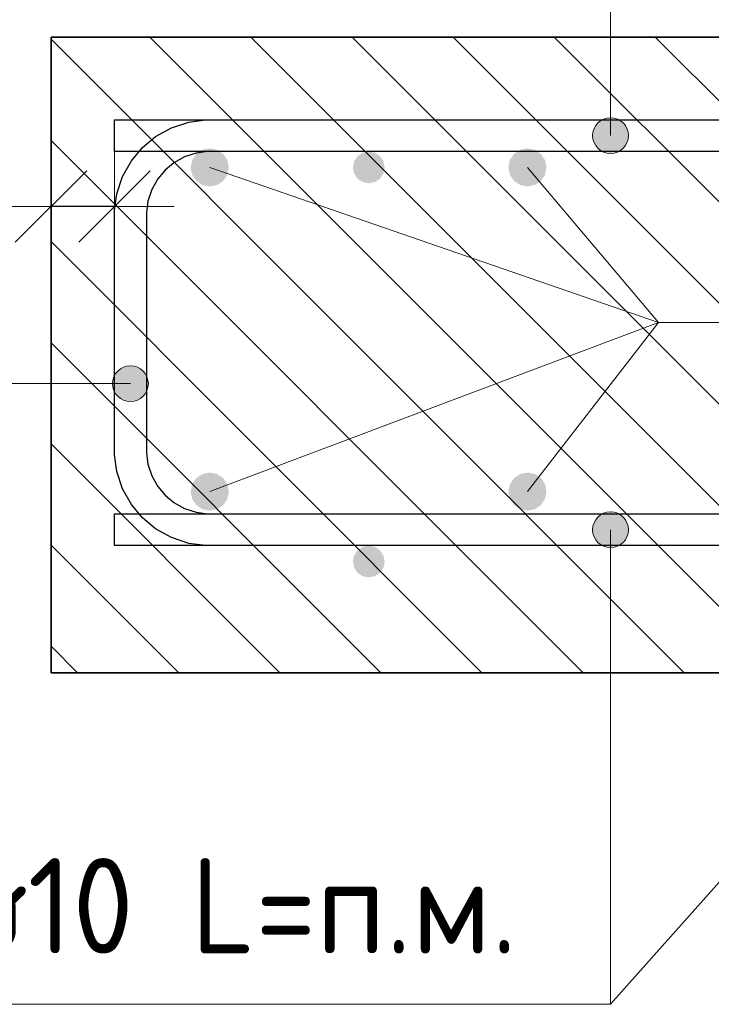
# Model space of a CAD drawing. Header units: metres. Extents: x -38 to 114, y -15 to 21.
# Tile 190 of 244: x 72.158 to 72.375, y 7.238 to 7.547. Entities that reach past the tile are written whole.
import ezdxf

# ---------------------------------------------------------------- set-up
doc = ezdxf.new("R2010")
doc.units = ezdxf.units.M
doc.header["$PDMODE"] = 65
for name, color, linetype, lineweight in [('XR$3$Арм. стержнями верхней зоны', 180, 'Continuous', 35), ('XR$3$Арм. стержнями нижней зоны', 180, 'Continuous', 35), ('XR$3$Арм.стержн. Арматура края', 96, 'Continuous', 35), ('XR$3$Арм.стержн. Доп. арматура', 180, 'Continuous', 35), ('XR$3$Размерная линия_ общее', 7, 'Continuous', 13), ('XR$4$Арм. стержнями верхней зоны', 180, 'Continuous', 35), ('XR$4$Арм. стержнями нижней зоны', 180, 'Continuous', 35), ('XR$4$Арм.стержн. Арматура края', 96, 'Continuous', 35), ('XR$4$Арм.стержн. Доп. арматура', 180, 'Continuous', 35), ('XR$4$Размерная линия_ общее', 7, 'Continuous', 13), ('XR$6$Арм. стержнями верхней зоны', 180, 'Continuous', 35), ('XR$6$Арм. стержнями нижней зоны', 180, 'Continuous', 35), ('XR$6$Арм.стержн. Арматура края', 96, 'Continuous', 35), ('XR$6$Арм.стержн. Доп. арматура', 180, 'Continuous', 35), ('XR$6$Размерная линия_ общее', 7, 'Continuous', 13)]:
    doc.layers.add(name, color=color, linetype=linetype, lineweight=lineweight)
doc.styles.add('ISOCPEUR', font='txt')
doc.dimstyles.new('DIMSTYLE_11', dxfattribs={"dimtxt": 0.033, "dimasz": 0.0375, "dimexe": 0, "dimexo": 0, "dimgap": 0.0165, "dimtad": 2, "dimdec": 0, "dimlfac": 1000, "dimrnd": 1, "dimzin": 12, "dimdsep": 46, "dimtxsty": 'ISOCPEUR', "dimblk1": 'ALL_ML_STRICH', "dimblk2": 'ALL_ML_STRICH', "dimsah": 1, "dimcen": 0, "dimclrd": 7, "dimclre": 256, "dimclrt": 7, "dimadec": 0, "dimazin": 0, "dimtfac": 1, "dimtdec": 0, "dimtix": 1, "dimtmove": 2, "dimatfit": 3, "dimfxl": 0, "dimtvp": 1.2, "dimtzin": 0, "dimlwd": 0, "dimlwe": -3, "dimarcsym": 0})
pattern_1 = [(135, (0, 0), (-0.031819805, -0.031819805), [0.4, -0.05, 0, -0.05]), (135, (-0.01591, -0.01591), (-0.031819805, -0.031819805), [0.8, -0.1, 0.1, -0.1])]

# ---------------------------------------------------------------- blocks, each defined once
blk = doc.blocks.new('ALL_ML_STRICH')
at = {"color": 0, "linetype": 'ByBlock', "lineweight": -2}
for p, q in [((0, -0.5), (0, 0.5)), ((-0.3, -0.3), (0.3, 0.3)), ((-1, 0), (0.5, 0))]:
    blk.add_line(p, q, dxfattribs=at)
blk = doc.blocks.new('*D139')
at = {"layer": 'DEFPOINTS', "color": 7, "linetype": 'Continuous', "lineweight": 13, "transparency": 33554687}
for p in [(72.1875, 7.48857), (72.1875, 7.45358), (72.1675, 7.44858)]:
    blk.add_point(p, dxfattribs=at)
at = {"layer": 'XR$3$Размерная линия_ общее', "color": 253, "linetype": 'Continuous', "lineweight": -2, "true_color": 0xa0a0a0, "transparency": 33554687}
for p, q in [((72.1675, 7.46858), (72.1675, 7.48857)), ((72.1875, 7.47358), (72.1875, 7.48857))]:
    blk.add_line(p, q, dxfattribs=at)
at = {"layer": 'XR$3$Размерная линия_ общее', "color": 7, "linetype": 'Continuous', "lineweight": -2, "transparency": 33554687}
blk.add_line((72.1875, 7.48857), (72.1675, 7.48857), dxfattribs=at)
at = {"layer": 'XR$3$Размерная линия_ общее', "color": 7, "linetype": 'Continuous', "lineweight": 13, "transparency": 33554687, "xscale": 0.0375, "yscale": 0.0375, "zscale": 0.0375}
for p, rotation in [((72.1675, 7.48857), 180), ((72.1875, 7.48857), 360)]:
    blk.add_blockref('ALL_ML_STRICH', p, dxfattribs=dict(at, rotation=rotation))
at = {"layer": 'XR$3$Размерная линия_ общее', "color": 7, "linetype": 'Continuous', "lineweight": 13, "transparency": 33554687, "insert": (72.12208, 7.51257), "char_height": 0.033, "width": 0.066, "attachment_point": 5, "style": 'ISOCPEUR'}
blk.add_mtext('\\A1;{20}', dxfattribs=at)
at = {"layer": 'XR$3$Размерная линия_ общее', "color": 7, "linetype": 'Continuous', "lineweight": 13, "transparency": 33554687, "insert": (72.09879, 7.43451), "char_height": 0.027, "width": 0.00135, "attachment_point": 1, "rotation": 180, "line_spacing_factor": 0.60241, "style": 'ISOCPEUR'}
blk.add_mtext('з.с.', dxfattribs=at)
blk = doc.blocks.new('*D358')
at = {"layer": 'DEFPOINTS', "color": 7, "linetype": 'Continuous', "lineweight": 13, "transparency": 33554687}
for p in [(72.1875, 7.48857), (72.1875, 7.45358), (72.1675, 7.44858)]:
    blk.add_point(p, dxfattribs=at)
at = {"layer": 'XR$4$Размерная линия_ общее', "color": 253, "linetype": 'Continuous', "lineweight": -2, "true_color": 0xa0a0a0, "transparency": 33554687}
for p, q in [((72.1675, 7.46858), (72.1675, 7.48857)), ((72.1875, 7.47358), (72.1875, 7.48857))]:
    blk.add_line(p, q, dxfattribs=at)
at = {"layer": 'XR$4$Размерная линия_ общее', "color": 7, "linetype": 'Continuous', "lineweight": -2, "transparency": 33554687}
blk.add_line((72.1875, 7.48857), (72.1675, 7.48857), dxfattribs=at)
at = {"layer": 'XR$4$Размерная линия_ общее', "color": 7, "linetype": 'Continuous', "lineweight": 13, "transparency": 33554687, "xscale": 0.0375, "yscale": 0.0375, "zscale": 0.0375}
for p, rotation in [((72.1675, 7.48857), 180), ((72.1875, 7.48857), 360)]:
    blk.add_blockref('ALL_ML_STRICH', p, dxfattribs=dict(at, rotation=rotation))
at = {"layer": 'XR$4$Размерная линия_ общее', "color": 7, "linetype": 'Continuous', "lineweight": 13, "transparency": 33554687, "insert": (72.12208, 7.51257), "char_height": 0.033, "width": 0.066, "attachment_point": 5, "style": 'ISOCPEUR'}
blk.add_mtext('\\A1;{20}', dxfattribs=at)
at = {"layer": 'XR$4$Размерная линия_ общее', "color": 7, "linetype": 'Continuous', "lineweight": 13, "transparency": 33554687, "insert": (72.09879, 7.43451), "char_height": 0.027, "width": 0.00135, "attachment_point": 1, "rotation": 180, "line_spacing_factor": 0.60241, "style": 'ISOCPEUR'}
blk.add_mtext('з.с.', dxfattribs=at)
blk = doc.blocks.new('*D823')
at = {"layer": 'DEFPOINTS', "color": 7, "linetype": 'Continuous', "lineweight": 13, "transparency": 33554687}
for p in [(72.1875, 7.48857), (72.1875, 7.45358), (72.1675, 7.44858)]:
    blk.add_point(p, dxfattribs=at)
at = {"layer": 'XR$6$Размерная линия_ общее', "color": 253, "linetype": 'Continuous', "lineweight": -2, "true_color": 0xa0a0a0, "transparency": 33554687}
for p, q in [((72.1675, 7.46858), (72.1675, 7.48857)), ((72.1875, 7.47358), (72.1875, 7.48857))]:
    blk.add_line(p, q, dxfattribs=at)
at = {"layer": 'XR$6$Размерная линия_ общее', "color": 7, "linetype": 'Continuous', "lineweight": -2, "transparency": 33554687}
blk.add_line((72.1875, 7.48857), (72.1675, 7.48857), dxfattribs=at)
at = {"layer": 'XR$6$Размерная линия_ общее', "color": 7, "linetype": 'Continuous', "lineweight": 13, "transparency": 33554687, "xscale": 0.0375, "yscale": 0.0375, "zscale": 0.0375}
for p, rotation in [((72.1675, 7.48857), 180), ((72.1875, 7.48857), 360)]:
    blk.add_blockref('ALL_ML_STRICH', p, dxfattribs=dict(at, rotation=rotation))
at = {"layer": 'XR$6$Размерная линия_ общее', "color": 7, "linetype": 'Continuous', "lineweight": 13, "transparency": 33554687, "insert": (72.12208, 7.51257), "char_height": 0.033, "width": 0.066, "attachment_point": 5, "style": 'ISOCPEUR'}
blk.add_mtext('\\A1;{20}', dxfattribs=at)
at = {"layer": 'XR$6$Размерная линия_ общее', "color": 7, "linetype": 'Continuous', "lineweight": 13, "transparency": 33554687, "insert": (72.09879, 7.43451), "char_height": 0.027, "width": 0.00135, "attachment_point": 1, "rotation": 180, "line_spacing_factor": 0.60241, "style": 'ISOCPEUR'}
blk.add_mtext('з.с.', dxfattribs=at)
blk = doc.blocks.new('*D837')
at = {"layer": 'DEFPOINTS', "color": 7, "linetype": 'Continuous', "lineweight": 13, "transparency": 33554687}
for p in [(72.5787, 7.54188), (72.24117, 7.51588), (72.61868, 7.51588)]:
    blk.add_point(p, dxfattribs=at)
at = {"layer": 'XR$6$Размерная линия_ общее', "color": 253, "linetype": 'Continuous', "lineweight": -2, "true_color": 0xa0a0a0, "transparency": 33554687}
for p, q in [((72.5987, 7.54188), (72.61868, 7.54188)), ((72.26117, 7.51588), (72.61868, 7.51588))]:
    blk.add_line(p, q, dxfattribs=at)
at = {"layer": 'XR$6$Размерная линия_ общее', "color": 7, "linetype": 'Continuous', "lineweight": -2, "transparency": 33554687}
blk.add_line((72.61868, 7.51588), (72.61868, 7.54188), dxfattribs=at)
at = {"layer": 'XR$6$Размерная линия_ общее', "color": 7, "linetype": 'Continuous', "lineweight": 13, "transparency": 33554687, "xscale": 0.0375, "yscale": 0.0375, "zscale": 0.0375}
for p, rotation in [((72.61868, 7.54188), 90), ((72.61868, 7.51588), 270)]:
    blk.add_blockref('ALL_ML_STRICH', p, dxfattribs=dict(at, rotation=rotation))
at = {"layer": 'XR$6$Размерная линия_ общее', "color": 7, "linetype": 'Continuous', "lineweight": 13, "transparency": 33554687, "insert": (72.61822, 7.55924), "char_height": 0.027, "width": 0.00135, "attachment_point": 1, "rotation": 90, "line_spacing_factor": 0.60241, "style": 'ISOCPEUR'}
blk.add_mtext('з.с.', dxfattribs=at)
at = {"layer": 'XR$6$Размерная линия_ общее', "color": 7, "linetype": 'Continuous', "lineweight": 13, "transparency": 33554687, "insert": (72.59468, 7.5796), "char_height": 0.033, "width": 0.066, "attachment_point": 5, "rotation": 90, "style": 'ISOCPEUR'}
blk.add_mtext('\\A1;{26}', dxfattribs=at)

msp = doc.modelspace()

# ---------------------------------------------------------------- hatches: boundary and pattern name
at = {"linetype": 'Continuous', "lineweight": 13, "transparency": 33554687}
h = msp.add_hatch(dxfattribs=at)
h.set_pattern_fill('__________540', scale=0.015, style=0, pattern_type=2)
h.set_pattern_definition(pattern_1)
h.paths.add_polyline_path([(72.1675, 7.54188), (72.1675, 7.34188), (72.75595, 7.34188), (72.75595, 7.54188)], flags=0)
h = msp.add_hatch(dxfattribs=at)
h.set_pattern_fill('__________540', scale=0.015, style=0, pattern_type=2)
h.set_pattern_definition(pattern_1)
h.paths.add_polyline_path([(72.1675, 7.54188), (72.1675, 7.34188), (72.75595, 7.34188), (72.75595, 7.54188)], flags=0)
h = msp.add_hatch(dxfattribs=at)
h.set_pattern_fill('__________540', scale=0.015, style=0, pattern_type=2)
h.set_pattern_definition(pattern_1)
h.paths.add_polyline_path([(72.1675, 7.54188), (72.1675, 7.34188), (72.75595, 7.34188), (72.75595, 7.54188)], flags=0)
at = {"layer": 'XR$3$Арм. стержнями верхней зоны', "linetype": 'Continuous', "lineweight": 13, "transparency": 33554687}
for points in [[(72.34641, 7.51571), (72.34078, 7.51571), (72.33876, 7.51369)], [(72.34641, 7.51571), (72.33876, 7.51369), (72.34843, 7.51369)], [(72.34078, 7.51571), (72.34641, 7.51571), (72.3436, 7.5165)], [(72.34843, 7.51369), (72.33876, 7.51369), (72.33797, 7.51088)], [(72.34843, 7.51369), (72.33797, 7.51088), (72.34922, 7.51088)], [(72.34922, 7.51088), (72.33797, 7.51088), (72.33876, 7.50806)], [(72.34922, 7.51088), (72.33876, 7.50806), (72.34843, 7.50806)], [(72.34843, 7.50806), (72.33876, 7.50806), (72.34078, 7.50604)], [(72.34843, 7.50806), (72.34078, 7.50604), (72.34641, 7.50604)], [(72.34641, 7.50604), (72.34078, 7.50604), (72.3436, 7.50525)]]:
    msp.add_hatch(color=7, dxfattribs=at).paths.add_polyline_path(points)
at = {"layer": 'XR$3$Арм. стержнями верхней зоны', "linetype": 'Continuous', "lineweight": 50, "transparency": 33554687}
msp.add_hatch(color=4, dxfattribs=at).paths.add_polyline_path([(72.27251, 7.50088), (72.27212, 7.50279), (72.27104, 7.50441), (72.26942, 7.5055), (72.26751, 7.50588), (72.26559, 7.5055), (72.26397, 7.50441), (72.26289, 7.50279), (72.26251, 7.50088), (72.26289, 7.49896), (72.26397, 7.49734), (72.26559, 7.49626), (72.26751, 7.49588), (72.26942, 7.49626), (72.27104, 7.49734), (72.27212, 7.49896)])
at = {"layer": 'XR$3$Арм. стержнями нижней зоны', "linetype": 'Continuous', "lineweight": 13, "transparency": 33554687}
for points in [[(72.33876, 7.38969), (72.34843, 7.38969), (72.34641, 7.39171)], [(72.33876, 7.38969), (72.34641, 7.39171), (72.34078, 7.39171)], [(72.34078, 7.39171), (72.34641, 7.39171), (72.3436, 7.3925)], [(72.33797, 7.38688), (72.34922, 7.38688), (72.34843, 7.38969)], [(72.33797, 7.38688), (72.34843, 7.38969), (72.33876, 7.38969)], [(72.33876, 7.38406), (72.34922, 7.38688), (72.33797, 7.38688)], [(72.33876, 7.38406), (72.34843, 7.38406), (72.34922, 7.38688)], [(72.34078, 7.38204), (72.34843, 7.38406), (72.33876, 7.38406)], [(72.34078, 7.38204), (72.34641, 7.38204), (72.34843, 7.38406)], [(72.34641, 7.38204), (72.34078, 7.38204), (72.3436, 7.38125)]]:
    msp.add_hatch(color=7, dxfattribs=at).paths.add_polyline_path(points)
at = {"layer": 'XR$3$Арм. стержнями нижней зоны', "linetype": 'Continuous', "lineweight": 50, "transparency": 33554687}
msp.add_hatch(color=4, dxfattribs=at).paths.add_polyline_path([(72.27251, 7.37688), (72.27212, 7.37879), (72.27104, 7.38041), (72.26942, 7.3815), (72.26751, 7.38188), (72.26559, 7.3815), (72.26397, 7.38041), (72.26289, 7.37879), (72.26251, 7.37688), (72.26289, 7.37496), (72.26397, 7.37334), (72.26559, 7.37226), (72.26751, 7.37188), (72.26942, 7.37226), (72.27104, 7.37334), (72.27212, 7.37496)])
at = {"layer": 'XR$3$Арм.стержн. Арматура края', "linetype": 'Continuous', "lineweight": 13, "transparency": 33554687}
for points in [[(72.18767, 7.43565), (72.18969, 7.428), (72.18969, 7.43768)], [(72.18969, 7.43768), (72.1925, 7.42722), (72.1925, 7.43847)], [(72.18969, 7.43768), (72.18969, 7.428), (72.1925, 7.42722)], [(72.1925, 7.43847), (72.1925, 7.42722), (72.19532, 7.428)], [(72.1925, 7.43847), (72.19532, 7.428), (72.19532, 7.43768)], [(72.19532, 7.43768), (72.19532, 7.428), (72.19734, 7.43003)], [(72.19532, 7.43768), (72.19734, 7.43003), (72.19734, 7.43565)], [(72.18767, 7.43003), (72.18767, 7.43565), (72.18688, 7.43284)], [(72.18767, 7.43565), (72.18767, 7.43003), (72.18969, 7.428)], [(72.19734, 7.43565), (72.19734, 7.43003), (72.19813, 7.43284)]]:
    msp.add_hatch(color=7, dxfattribs=at).paths.add_polyline_path(points)
at = {"layer": 'XR$3$Арм.стержн. Доп. арматура', "linetype": 'Continuous', "lineweight": 50, "transparency": 33554687}
for points in [[(72.22346, 7.50088), (72.223, 7.50317), (72.2217, 7.50512), (72.21976, 7.50642), (72.21746, 7.50688), (72.21516, 7.50642), (72.21322, 7.50512), (72.21192, 7.50317), (72.21146, 7.50088), (72.21192, 7.49858), (72.21322, 7.49663), (72.21516, 7.49533), (72.21746, 7.49488), (72.21976, 7.49533), (72.2217, 7.49663), (72.223, 7.49858)], [(72.32346, 7.50088), (72.323, 7.50317), (72.3217, 7.50512), (72.31976, 7.50642), (72.31746, 7.50688), (72.31516, 7.50642), (72.31322, 7.50512), (72.31192, 7.50317), (72.31146, 7.50088), (72.31192, 7.49858), (72.31322, 7.49663), (72.31516, 7.49533), (72.31746, 7.49488), (72.31976, 7.49533), (72.3217, 7.49663), (72.323, 7.49858)], [(72.22346, 7.39888), (72.223, 7.40117), (72.2217, 7.40312), (72.21976, 7.40442), (72.21746, 7.40488), (72.21516, 7.40442), (72.21322, 7.40312), (72.21192, 7.40117), (72.21146, 7.39888), (72.21192, 7.39658), (72.21322, 7.39463), (72.21516, 7.39333), (72.21746, 7.39288), (72.21976, 7.39333), (72.2217, 7.39463), (72.223, 7.39658)], [(72.32346, 7.39888), (72.323, 7.40117), (72.3217, 7.40312), (72.31976, 7.40442), (72.31746, 7.40488), (72.31516, 7.40442), (72.31322, 7.40312), (72.31192, 7.40117), (72.31146, 7.39888), (72.31192, 7.39658), (72.31322, 7.39463), (72.31516, 7.39333), (72.31746, 7.39288), (72.31976, 7.39333), (72.3217, 7.39463), (72.323, 7.39658)]]:
    msp.add_hatch(color=34, dxfattribs=at).paths.add_polyline_path(points)
at = {"layer": 'XR$4$Арм. стержнями верхней зоны', "linetype": 'Continuous', "lineweight": 13, "transparency": 33554687}
for points in [[(72.34641, 7.51571), (72.34078, 7.51571), (72.33876, 7.51369)], [(72.34641, 7.51571), (72.33876, 7.51369), (72.34843, 7.51369)], [(72.34078, 7.51571), (72.34641, 7.51571), (72.3436, 7.5165)], [(72.34843, 7.51369), (72.33876, 7.51369), (72.33797, 7.51088)], [(72.34843, 7.51369), (72.33797, 7.51088), (72.34922, 7.51088)], [(72.34922, 7.51088), (72.33797, 7.51088), (72.33876, 7.50806)], [(72.34922, 7.51088), (72.33876, 7.50806), (72.34843, 7.50806)], [(72.34843, 7.50806), (72.33876, 7.50806), (72.34078, 7.50604)], [(72.34843, 7.50806), (72.34078, 7.50604), (72.34641, 7.50604)], [(72.34641, 7.50604), (72.34078, 7.50604), (72.3436, 7.50525)]]:
    msp.add_hatch(color=7, dxfattribs=at).paths.add_polyline_path(points)
at = {"layer": 'XR$4$Арм. стержнями верхней зоны', "linetype": 'Continuous', "lineweight": 50, "transparency": 33554687}
msp.add_hatch(color=4, dxfattribs=at).paths.add_polyline_path([(72.27251, 7.50088), (72.27212, 7.50279), (72.27104, 7.50441), (72.26942, 7.5055), (72.26751, 7.50588), (72.26559, 7.5055), (72.26397, 7.50441), (72.26289, 7.50279), (72.26251, 7.50088), (72.26289, 7.49896), (72.26397, 7.49734), (72.26559, 7.49626), (72.26751, 7.49588), (72.26942, 7.49626), (72.27104, 7.49734), (72.27212, 7.49896)])
at = {"layer": 'XR$4$Арм. стержнями нижней зоны', "linetype": 'Continuous', "lineweight": 13, "transparency": 33554687}
for points in [[(72.33876, 7.38969), (72.34843, 7.38969), (72.34641, 7.39171)], [(72.33876, 7.38969), (72.34641, 7.39171), (72.34078, 7.39171)], [(72.34078, 7.39171), (72.34641, 7.39171), (72.3436, 7.3925)], [(72.33797, 7.38688), (72.34922, 7.38688), (72.34843, 7.38969)], [(72.33797, 7.38688), (72.34843, 7.38969), (72.33876, 7.38969)], [(72.33876, 7.38406), (72.34922, 7.38688), (72.33797, 7.38688)], [(72.33876, 7.38406), (72.34843, 7.38406), (72.34922, 7.38688)], [(72.34078, 7.38204), (72.34843, 7.38406), (72.33876, 7.38406)], [(72.34078, 7.38204), (72.34641, 7.38204), (72.34843, 7.38406)], [(72.34641, 7.38204), (72.34078, 7.38204), (72.3436, 7.38125)]]:
    msp.add_hatch(color=7, dxfattribs=at).paths.add_polyline_path(points)
at = {"layer": 'XR$4$Арм. стержнями нижней зоны', "linetype": 'Continuous', "lineweight": 50, "transparency": 33554687}
msp.add_hatch(color=4, dxfattribs=at).paths.add_polyline_path([(72.27251, 7.37688), (72.27212, 7.37879), (72.27104, 7.38041), (72.26942, 7.3815), (72.26751, 7.38188), (72.26559, 7.3815), (72.26397, 7.38041), (72.26289, 7.37879), (72.26251, 7.37688), (72.26289, 7.37496), (72.26397, 7.37334), (72.26559, 7.37226), (72.26751, 7.37188), (72.26942, 7.37226), (72.27104, 7.37334), (72.27212, 7.37496)])
at = {"layer": 'XR$4$Арм.стержн. Арматура края', "linetype": 'Continuous', "lineweight": 13, "transparency": 33554687}
for points in [[(72.18767, 7.43565), (72.18969, 7.428), (72.18969, 7.43768)], [(72.18969, 7.43768), (72.1925, 7.42722), (72.1925, 7.43847)], [(72.18969, 7.43768), (72.18969, 7.428), (72.1925, 7.42722)], [(72.1925, 7.43847), (72.1925, 7.42722), (72.19532, 7.428)], [(72.1925, 7.43847), (72.19532, 7.428), (72.19532, 7.43768)], [(72.19532, 7.43768), (72.19532, 7.428), (72.19734, 7.43003)], [(72.19532, 7.43768), (72.19734, 7.43003), (72.19734, 7.43565)], [(72.18767, 7.43003), (72.18767, 7.43565), (72.18688, 7.43284)], [(72.18767, 7.43565), (72.18767, 7.43003), (72.18969, 7.428)], [(72.19734, 7.43565), (72.19734, 7.43003), (72.19813, 7.43284)]]:
    msp.add_hatch(color=7, dxfattribs=at).paths.add_polyline_path(points)
at = {"layer": 'XR$4$Арм.стержн. Доп. арматура', "linetype": 'Continuous', "lineweight": 50, "transparency": 33554687}
for points in [[(72.22346, 7.50088), (72.223, 7.50317), (72.2217, 7.50512), (72.21976, 7.50642), (72.21746, 7.50688), (72.21516, 7.50642), (72.21322, 7.50512), (72.21192, 7.50317), (72.21146, 7.50088), (72.21192, 7.49858), (72.21322, 7.49663), (72.21516, 7.49533), (72.21746, 7.49488), (72.21976, 7.49533), (72.2217, 7.49663), (72.223, 7.49858)], [(72.32346, 7.50088), (72.323, 7.50317), (72.3217, 7.50512), (72.31976, 7.50642), (72.31746, 7.50688), (72.31516, 7.50642), (72.31322, 7.50512), (72.31192, 7.50317), (72.31146, 7.50088), (72.31192, 7.49858), (72.31322, 7.49663), (72.31516, 7.49533), (72.31746, 7.49488), (72.31976, 7.49533), (72.3217, 7.49663), (72.323, 7.49858)], [(72.22346, 7.39888), (72.223, 7.40117), (72.2217, 7.40312), (72.21976, 7.40442), (72.21746, 7.40488), (72.21516, 7.40442), (72.21322, 7.40312), (72.21192, 7.40117), (72.21146, 7.39888), (72.21192, 7.39658), (72.21322, 7.39463), (72.21516, 7.39333), (72.21746, 7.39288), (72.21976, 7.39333), (72.2217, 7.39463), (72.223, 7.39658)], [(72.32346, 7.39888), (72.323, 7.40117), (72.3217, 7.40312), (72.31976, 7.40442), (72.31746, 7.40488), (72.31516, 7.40442), (72.31322, 7.40312), (72.31192, 7.40117), (72.31146, 7.39888), (72.31192, 7.39658), (72.31322, 7.39463), (72.31516, 7.39333), (72.31746, 7.39288), (72.31976, 7.39333), (72.3217, 7.39463), (72.323, 7.39658)]]:
    msp.add_hatch(color=34, dxfattribs=at).paths.add_polyline_path(points)
at = {"layer": 'XR$6$Арм. стержнями верхней зоны', "linetype": 'Continuous', "lineweight": 13, "transparency": 33554687}
for points in [[(72.34641, 7.51571), (72.34078, 7.51571), (72.33876, 7.51369)], [(72.34641, 7.51571), (72.33876, 7.51369), (72.34843, 7.51369)], [(72.34078, 7.51571), (72.34641, 7.51571), (72.3436, 7.5165)], [(72.34843, 7.51369), (72.33876, 7.51369), (72.33797, 7.51088)], [(72.34843, 7.51369), (72.33797, 7.51088), (72.34922, 7.51088)], [(72.34922, 7.51088), (72.33797, 7.51088), (72.33876, 7.50806)], [(72.34922, 7.51088), (72.33876, 7.50806), (72.34843, 7.50806)], [(72.34843, 7.50806), (72.33876, 7.50806), (72.34078, 7.50604)], [(72.34843, 7.50806), (72.34078, 7.50604), (72.34641, 7.50604)], [(72.34641, 7.50604), (72.34078, 7.50604), (72.3436, 7.50525)]]:
    msp.add_hatch(color=7, dxfattribs=at).paths.add_polyline_path(points)
at = {"layer": 'XR$6$Арм. стержнями верхней зоны', "linetype": 'Continuous', "lineweight": 50, "transparency": 33554687}
msp.add_hatch(color=4, dxfattribs=at).paths.add_polyline_path([(72.27251, 7.50088), (72.27212, 7.50279), (72.27104, 7.50441), (72.26942, 7.5055), (72.26751, 7.50588), (72.26559, 7.5055), (72.26397, 7.50441), (72.26289, 7.50279), (72.26251, 7.50088), (72.26289, 7.49896), (72.26397, 7.49734), (72.26559, 7.49626), (72.26751, 7.49588), (72.26942, 7.49626), (72.27104, 7.49734), (72.27212, 7.49896)])
at = {"layer": 'XR$6$Арм. стержнями нижней зоны', "linetype": 'Continuous', "lineweight": 13, "transparency": 33554687}
for points in [[(72.33876, 7.38969), (72.34843, 7.38969), (72.34641, 7.39171)], [(72.33876, 7.38969), (72.34641, 7.39171), (72.34078, 7.39171)], [(72.34078, 7.39171), (72.34641, 7.39171), (72.3436, 7.3925)], [(72.33797, 7.38688), (72.34922, 7.38688), (72.34843, 7.38969)], [(72.33797, 7.38688), (72.34843, 7.38969), (72.33876, 7.38969)], [(72.33876, 7.38406), (72.34922, 7.38688), (72.33797, 7.38688)], [(72.33876, 7.38406), (72.34843, 7.38406), (72.34922, 7.38688)], [(72.34078, 7.38204), (72.34843, 7.38406), (72.33876, 7.38406)], [(72.34078, 7.38204), (72.34641, 7.38204), (72.34843, 7.38406)], [(72.34641, 7.38204), (72.34078, 7.38204), (72.3436, 7.38125)]]:
    msp.add_hatch(color=7, dxfattribs=at).paths.add_polyline_path(points)
at = {"layer": 'XR$6$Арм. стержнями нижней зоны', "linetype": 'Continuous', "lineweight": 50, "transparency": 33554687}
msp.add_hatch(color=4, dxfattribs=at).paths.add_polyline_path([(72.27251, 7.37688), (72.27212, 7.37879), (72.27104, 7.38041), (72.26942, 7.3815), (72.26751, 7.38188), (72.26559, 7.3815), (72.26397, 7.38041), (72.26289, 7.37879), (72.26251, 7.37688), (72.26289, 7.37496), (72.26397, 7.37334), (72.26559, 7.37226), (72.26751, 7.37188), (72.26942, 7.37226), (72.27104, 7.37334), (72.27212, 7.37496)])
at = {"layer": 'XR$6$Арм.стержн. Арматура края', "linetype": 'Continuous', "lineweight": 13, "transparency": 33554687}
for points in [[(72.18767, 7.43565), (72.18969, 7.428), (72.18969, 7.43768)], [(72.18969, 7.43768), (72.1925, 7.42722), (72.1925, 7.43847)], [(72.18969, 7.43768), (72.18969, 7.428), (72.1925, 7.42722)], [(72.1925, 7.43847), (72.1925, 7.42722), (72.19532, 7.428)], [(72.1925, 7.43847), (72.19532, 7.428), (72.19532, 7.43768)], [(72.19532, 7.43768), (72.19532, 7.428), (72.19734, 7.43003)], [(72.19532, 7.43768), (72.19734, 7.43003), (72.19734, 7.43565)], [(72.18767, 7.43003), (72.18767, 7.43565), (72.18688, 7.43284)], [(72.18767, 7.43565), (72.18767, 7.43003), (72.18969, 7.428)], [(72.19734, 7.43565), (72.19734, 7.43003), (72.19813, 7.43284)]]:
    msp.add_hatch(color=7, dxfattribs=at).paths.add_polyline_path(points)
at = {"layer": 'XR$6$Арм.стержн. Доп. арматура', "linetype": 'Continuous', "lineweight": 50, "transparency": 33554687}
for points in [[(72.22346, 7.50088), (72.223, 7.50317), (72.2217, 7.50512), (72.21976, 7.50642), (72.21746, 7.50688), (72.21516, 7.50642), (72.21322, 7.50512), (72.21192, 7.50317), (72.21146, 7.50088), (72.21192, 7.49858), (72.21322, 7.49663), (72.21516, 7.49533), (72.21746, 7.49488), (72.21976, 7.49533), (72.2217, 7.49663), (72.223, 7.49858)], [(72.32346, 7.50088), (72.323, 7.50317), (72.3217, 7.50512), (72.31976, 7.50642), (72.31746, 7.50688), (72.31516, 7.50642), (72.31322, 7.50512), (72.31192, 7.50317), (72.31146, 7.50088), (72.31192, 7.49858), (72.31322, 7.49663), (72.31516, 7.49533), (72.31746, 7.49488), (72.31976, 7.49533), (72.3217, 7.49663), (72.323, 7.49858)], [(72.22346, 7.39888), (72.223, 7.40117), (72.2217, 7.40312), (72.21976, 7.40442), (72.21746, 7.40488), (72.21516, 7.40442), (72.21322, 7.40312), (72.21192, 7.40117), (72.21146, 7.39888), (72.21192, 7.39658), (72.21322, 7.39463), (72.21516, 7.39333), (72.21746, 7.39288), (72.21976, 7.39333), (72.2217, 7.39463), (72.223, 7.39658)], [(72.32346, 7.39888), (72.323, 7.40117), (72.3217, 7.40312), (72.31976, 7.40442), (72.31746, 7.40488), (72.31516, 7.40442), (72.31322, 7.40312), (72.31192, 7.40117), (72.31146, 7.39888), (72.31192, 7.39658), (72.31322, 7.39463), (72.31516, 7.39333), (72.31746, 7.39288), (72.31976, 7.39333), (72.3217, 7.39463), (72.323, 7.39658)]]:
    msp.add_hatch(color=34, dxfattribs=at).paths.add_polyline_path(points)

# ---------------------------------------------------------------- linework, layer by layer
at = {"color": 7, "linetype": 'Continuous', "lineweight": 35, "transparency": 33554687}
for p, q in [((72.1675, 7.54188), (72.1675, 7.34188)), ((72.75595, 7.54188), (72.1675, 7.54188)), ((72.1675, 7.54188), (72.1675, 7.34188)), ((72.75595, 7.54188), (72.1675, 7.54188)), ((72.1675, 7.54188), (72.1675, 7.34188)), ((72.75595, 7.54188), (72.1675, 7.54188)), ((72.1675, 7.34188), (72.75595, 7.34188)), ((72.1675, 7.34188), (72.75595, 7.34188)), ((72.1675, 7.34188), (72.75595, 7.34188))]:
    msp.add_line(p, q, dxfattribs=at)
at = {"color": 7, "linetype": 'Continuous', "lineweight": 13, "transparency": 33554687}
for p, q in [((72.1675, 7.48857), (72.0985, 7.48857)), ((72.1675, 7.48857), (72.0985, 7.48857)), ((72.1675, 7.48857), (72.0985, 7.48857)), ((72.46751, 7.37688), (72.3436, 7.23758)), ((72.46751, 7.37688), (72.3436, 7.23758)), ((72.46751, 7.37688), (72.3436, 7.23758))]:
    msp.add_line(p, q, dxfattribs=at)
at = {"layer": 'XR$3$Арм. стержнями верхней зоны', "color": 7, "linetype": 'Continuous', "lineweight": 13, "transparency": 33554687}
for p, q in [((72.3436, 7.6713), (72.3436, 7.51088)), ((72.3436, 7.5165), (72.3436, 7.5165)), ((72.33797, 7.51088), (72.33797, 7.51088)), ((72.34922, 7.51088), (72.34922, 7.51088)), ((72.3436, 7.50525), (72.3436, 7.50525))]:
    msp.add_line(p, q, dxfattribs=at)
at = {"layer": 'XR$3$Арм. стержнями верхней зоны', "color": 4, "linetype": 'Continuous', "lineweight": 25, "transparency": 33554687}
msp.add_lwpolyline([(72.76095, 7.50588), (72.1875, 7.50588), (72.1875, 7.51588), (72.76095, 7.51588), (72.76095, 7.50588)], dxfattribs=at)
at = {"layer": 'XR$3$Арм. стержнями верхней зоны', "color": 7, "linetype": 'Continuous', "lineweight": 13, "transparency": 33554687}
msp.add_circle((72.3436, 7.51088), 0.00563, dxfattribs=at)
at = {"layer": 'XR$3$Арм. стержнями нижней зоны', "color": 7, "linetype": 'Continuous', "lineweight": 13, "transparency": 33554687}
for p, q in [((72.3436, 7.3925), (72.3436, 7.3925)), ((72.33797, 7.38688), (72.33797, 7.38688)), ((72.3436, 7.23758), (72.3436, 7.38688)), ((72.34922, 7.38688), (72.34922, 7.38688)), ((72.3436, 7.38125), (72.3436, 7.38125)), ((72.1176, 7.23758), (72.3436, 7.23758))]:
    msp.add_line(p, q, dxfattribs=at)
at = {"layer": 'XR$3$Арм. стержнями нижней зоны', "color": 4, "linetype": 'Continuous', "lineweight": 25, "transparency": 33554687}
msp.add_lwpolyline([(72.76095, 7.38188), (72.1875, 7.38188), (72.1875, 7.39188), (72.76095, 7.39188), (72.76095, 7.38188)], dxfattribs=at)
at = {"layer": 'XR$3$Арм. стержнями нижней зоны', "color": 7, "linetype": 'Continuous', "lineweight": 13, "transparency": 33554687}
msp.add_circle((72.3436, 7.38688), 0.00563, dxfattribs=at)
at = {"layer": 'XR$3$Арм.стержн. Арматура края', "color": 7, "linetype": 'Continuous', "lineweight": 13, "transparency": 33554687}
for p, q in [((72.1925, 7.43847), (72.1925, 7.43847)), ((72.08746, 7.43284), (72.1925, 7.43284)), ((72.18688, 7.43284), (72.18688, 7.43284)), ((72.19813, 7.43284), (72.19813, 7.43284)), ((72.1925, 7.42722), (72.1925, 7.42722))]:
    msp.add_line(p, q, dxfattribs=at)
at = {"layer": 'XR$3$Арм.стержн. Арматура края', "color": 4, "linetype": 'Continuous', "lineweight": 25, "transparency": 33554687}
for points in [[(72.6875, 7.38188), (72.21607, 7.38188), (72.21085, 7.3826), (72.20541, 7.3844), (72.20041, 7.3872), (72.19628, 7.39065), (72.19283, 7.39478), (72.19002, 7.39979), (72.18823, 7.40523), (72.1875, 7.41044), (72.1875, 7.48731), (72.18823, 7.49253), (72.19002, 7.49797), (72.19283, 7.50298), (72.19628, 7.5071), (72.20041, 7.51055), (72.20541, 7.51336), (72.21085, 7.51515), (72.21607, 7.51588), (72.6875, 7.51588)], [(72.6875, 7.50588), (72.21676, 7.50588), (72.21313, 7.50537), (72.20946, 7.50416), (72.2061, 7.50228), (72.20338, 7.50001), (72.2011, 7.49728), (72.19922, 7.49392), (72.19801, 7.49026), (72.1975, 7.48662), (72.1975, 7.41113), (72.19801, 7.4075), (72.19922, 7.40383), (72.2011, 7.40048), (72.20338, 7.39775), (72.2061, 7.39547), (72.20946, 7.39359), (72.21313, 7.39238), (72.21676, 7.39188), (72.6875, 7.39188)]]:
    msp.add_lwpolyline(points, dxfattribs=at)
at = {"layer": 'XR$3$Арм.стержн. Арматура края', "color": 7, "linetype": 'Continuous', "lineweight": 13, "transparency": 33554687}
msp.add_circle((72.1925, 7.43284), 0.00563, dxfattribs=at)
at = {"layer": 'XR$3$Арм.стержн. Доп. арматура', "color": 7, "linetype": 'Continuous', "lineweight": 13, "transparency": 33554687}
for q in [(72.21746, 7.50088), (72.31746, 7.50088), (72.21746, 7.39888), (72.31746, 7.39888), (72.58472, 7.45204)]:
    msp.add_line((72.35872, 7.45204), q, dxfattribs=at)
at = {"layer": 'XR$4$Арм. стержнями верхней зоны', "color": 7, "linetype": 'Continuous', "lineweight": 13, "transparency": 33554687}
for p, q in [((72.3436, 7.6713), (72.3436, 7.51088)), ((72.3436, 7.5165), (72.3436, 7.5165)), ((72.33797, 7.51088), (72.33797, 7.51088)), ((72.34922, 7.51088), (72.34922, 7.51088)), ((72.3436, 7.50525), (72.3436, 7.50525))]:
    msp.add_line(p, q, dxfattribs=at)
at = {"layer": 'XR$4$Арм. стержнями верхней зоны', "color": 4, "linetype": 'Continuous', "lineweight": 25, "transparency": 33554687}
msp.add_lwpolyline([(72.76095, 7.50588), (72.1875, 7.50588), (72.1875, 7.51588), (72.76095, 7.51588), (72.76095, 7.50588)], dxfattribs=at)
at = {"layer": 'XR$4$Арм. стержнями верхней зоны', "color": 7, "linetype": 'Continuous', "lineweight": 13, "transparency": 33554687}
msp.add_circle((72.3436, 7.51088), 0.00563, dxfattribs=at)
at = {"layer": 'XR$4$Арм. стержнями нижней зоны', "color": 7, "linetype": 'Continuous', "lineweight": 13, "transparency": 33554687}
for p, q in [((72.3436, 7.3925), (72.3436, 7.3925)), ((72.33797, 7.38688), (72.33797, 7.38688)), ((72.3436, 7.23758), (72.3436, 7.38688)), ((72.34922, 7.38688), (72.34922, 7.38688)), ((72.3436, 7.38125), (72.3436, 7.38125)), ((72.1176, 7.23758), (72.3436, 7.23758))]:
    msp.add_line(p, q, dxfattribs=at)
at = {"layer": 'XR$4$Арм. стержнями нижней зоны', "color": 4, "linetype": 'Continuous', "lineweight": 25, "transparency": 33554687}
msp.add_lwpolyline([(72.76095, 7.38188), (72.1875, 7.38188), (72.1875, 7.39188), (72.76095, 7.39188), (72.76095, 7.38188)], dxfattribs=at)
at = {"layer": 'XR$4$Арм. стержнями нижней зоны', "color": 7, "linetype": 'Continuous', "lineweight": 13, "transparency": 33554687}
msp.add_circle((72.3436, 7.38688), 0.00563, dxfattribs=at)
at = {"layer": 'XR$4$Арм.стержн. Арматура края', "color": 7, "linetype": 'Continuous', "lineweight": 13, "transparency": 33554687}
for p, q in [((72.1925, 7.43847), (72.1925, 7.43847)), ((72.08746, 7.43284), (72.1925, 7.43284)), ((72.18688, 7.43284), (72.18688, 7.43284)), ((72.19813, 7.43284), (72.19813, 7.43284)), ((72.1925, 7.42722), (72.1925, 7.42722))]:
    msp.add_line(p, q, dxfattribs=at)
at = {"layer": 'XR$4$Арм.стержн. Арматура края', "color": 4, "linetype": 'Continuous', "lineweight": 25, "transparency": 33554687}
for points in [[(72.6875, 7.38188), (72.21607, 7.38188), (72.21085, 7.3826), (72.20541, 7.3844), (72.20041, 7.3872), (72.19628, 7.39065), (72.19283, 7.39478), (72.19002, 7.39979), (72.18823, 7.40523), (72.1875, 7.41044), (72.1875, 7.48731), (72.18823, 7.49253), (72.19002, 7.49797), (72.19283, 7.50298), (72.19628, 7.5071), (72.20041, 7.51055), (72.20541, 7.51336), (72.21085, 7.51515), (72.21607, 7.51588), (72.6875, 7.51588)], [(72.6875, 7.50588), (72.21676, 7.50588), (72.21313, 7.50537), (72.20946, 7.50416), (72.2061, 7.50228), (72.20338, 7.50001), (72.2011, 7.49728), (72.19922, 7.49392), (72.19801, 7.49026), (72.1975, 7.48662), (72.1975, 7.41113), (72.19801, 7.4075), (72.19922, 7.40383), (72.2011, 7.40048), (72.20338, 7.39775), (72.2061, 7.39547), (72.20946, 7.39359), (72.21313, 7.39238), (72.21676, 7.39188), (72.6875, 7.39188)]]:
    msp.add_lwpolyline(points, dxfattribs=at)
at = {"layer": 'XR$4$Арм.стержн. Арматура края', "color": 7, "linetype": 'Continuous', "lineweight": 13, "transparency": 33554687}
msp.add_circle((72.1925, 7.43284), 0.00563, dxfattribs=at)
at = {"layer": 'XR$4$Арм.стержн. Доп. арматура', "color": 7, "linetype": 'Continuous', "lineweight": 13, "transparency": 33554687}
for q in [(72.21746, 7.50088), (72.31746, 7.50088), (72.21746, 7.39888), (72.31746, 7.39888), (72.58472, 7.45204)]:
    msp.add_line((72.35872, 7.45204), q, dxfattribs=at)
at = {"layer": 'XR$6$Арм. стержнями верхней зоны', "color": 7, "linetype": 'Continuous', "lineweight": 13, "transparency": 33554687}
for p, q in [((72.3436, 7.6713), (72.3436, 7.51088)), ((72.3436, 7.5165), (72.3436, 7.5165)), ((72.33797, 7.51088), (72.33797, 7.51088)), ((72.34922, 7.51088), (72.34922, 7.51088)), ((72.3436, 7.50525), (72.3436, 7.50525))]:
    msp.add_line(p, q, dxfattribs=at)
at = {"layer": 'XR$6$Арм. стержнями верхней зоны', "color": 4, "linetype": 'Continuous', "lineweight": 25, "transparency": 33554687}
msp.add_lwpolyline([(72.76095, 7.50588), (72.1875, 7.50588), (72.1875, 7.51588), (72.76095, 7.51588), (72.76095, 7.50588)], dxfattribs=at)
at = {"layer": 'XR$6$Арм. стержнями верхней зоны', "color": 7, "linetype": 'Continuous', "lineweight": 13, "transparency": 33554687}
msp.add_circle((72.3436, 7.51088), 0.00563, dxfattribs=at)
at = {"layer": 'XR$6$Арм. стержнями нижней зоны', "color": 7, "linetype": 'Continuous', "lineweight": 13, "transparency": 33554687}
for p, q in [((72.3436, 7.3925), (72.3436, 7.3925)), ((72.33797, 7.38688), (72.33797, 7.38688)), ((72.3436, 7.23758), (72.3436, 7.38688)), ((72.34922, 7.38688), (72.34922, 7.38688)), ((72.3436, 7.38125), (72.3436, 7.38125)), ((72.1176, 7.23758), (72.3436, 7.23758))]:
    msp.add_line(p, q, dxfattribs=at)
at = {"layer": 'XR$6$Арм. стержнями нижней зоны', "color": 4, "linetype": 'Continuous', "lineweight": 25, "transparency": 33554687}
msp.add_lwpolyline([(72.76095, 7.38188), (72.1875, 7.38188), (72.1875, 7.39188), (72.76095, 7.39188), (72.76095, 7.38188)], dxfattribs=at)
at = {"layer": 'XR$6$Арм. стержнями нижней зоны', "color": 7, "linetype": 'Continuous', "lineweight": 13, "transparency": 33554687}
msp.add_circle((72.3436, 7.38688), 0.00563, dxfattribs=at)
at = {"layer": 'XR$6$Арм.стержн. Арматура края', "color": 7, "linetype": 'Continuous', "lineweight": 13, "transparency": 33554687}
for p, q in [((72.1925, 7.43847), (72.1925, 7.43847)), ((72.08746, 7.43284), (72.1925, 7.43284)), ((72.18688, 7.43284), (72.18688, 7.43284)), ((72.19813, 7.43284), (72.19813, 7.43284)), ((72.1925, 7.42722), (72.1925, 7.42722))]:
    msp.add_line(p, q, dxfattribs=at)
at = {"layer": 'XR$6$Арм.стержн. Арматура края', "color": 4, "linetype": 'Continuous', "lineweight": 25, "transparency": 33554687}
for points in [[(72.6875, 7.38188), (72.21607, 7.38188), (72.21085, 7.3826), (72.20541, 7.3844), (72.20041, 7.3872), (72.19628, 7.39065), (72.19283, 7.39478), (72.19002, 7.39979), (72.18823, 7.40523), (72.1875, 7.41044), (72.1875, 7.48731), (72.18823, 7.49253), (72.19002, 7.49797), (72.19283, 7.50298), (72.19628, 7.5071), (72.20041, 7.51055), (72.20541, 7.51336), (72.21085, 7.51515), (72.21607, 7.51588), (72.6875, 7.51588)], [(72.6875, 7.50588), (72.21676, 7.50588), (72.21313, 7.50537), (72.20946, 7.50416), (72.2061, 7.50228), (72.20338, 7.50001), (72.2011, 7.49728), (72.19922, 7.49392), (72.19801, 7.49026), (72.1975, 7.48662), (72.1975, 7.41113), (72.19801, 7.4075), (72.19922, 7.40383), (72.2011, 7.40048), (72.20338, 7.39775), (72.2061, 7.39547), (72.20946, 7.39359), (72.21313, 7.39238), (72.21676, 7.39188), (72.6875, 7.39188)]]:
    msp.add_lwpolyline(points, dxfattribs=at)
at = {"layer": 'XR$6$Арм.стержн. Арматура края', "color": 7, "linetype": 'Continuous', "lineweight": 13, "transparency": 33554687}
msp.add_circle((72.1925, 7.43284), 0.00563, dxfattribs=at)
at = {"layer": 'XR$6$Арм.стержн. Доп. арматура', "color": 7, "linetype": 'Continuous', "lineweight": 13, "transparency": 33554687}
for q in [(72.21746, 7.50088), (72.31746, 7.50088), (72.21746, 7.39888), (72.31746, 7.39888), (72.58472, 7.45204)]:
    msp.add_line((72.35872, 7.45204), q, dxfattribs=at)

# ---------------------------------------------------------------- texts
at = {"layer": 'XR$3$Арм. стержнями нижней зоны', "color": 7, "linetype": 'Continuous', "lineweight": 25, "transparency": 33554687, "insert": (72.1376, 7.25358), "char_height": 0.03, "width": 0.1999831, "attachment_point": 7, "style": 'ISOCPEUR'}
msp.add_mtext('\\W0.94;ø10 L=п.м.', dxfattribs=at)
at = {"layer": 'XR$4$Арм. стержнями нижней зоны', "color": 7, "linetype": 'Continuous', "lineweight": 25, "transparency": 33554687, "insert": (72.1376, 7.25358), "char_height": 0.03, "width": 0.1999831, "attachment_point": 7, "style": 'ISOCPEUR'}
msp.add_mtext('\\W0.94;ø10 L=п.м.', dxfattribs=at)
at = {"layer": 'XR$6$Арм. стержнями нижней зоны', "color": 7, "linetype": 'Continuous', "lineweight": 25, "transparency": 33554687, "insert": (72.1376, 7.25358), "char_height": 0.03, "width": 0.1999831, "attachment_point": 7, "style": 'ISOCPEUR'}
msp.add_mtext('\\W0.94;ø10 L=п.м.', dxfattribs=at)

# ---------------------------------------------------------------- dimensions: what is measured, and where the dimension line sits
at = {"layer": 'XR$3$Размерная линия_ общее', "color": 7, "linetype": 'Continuous', "lineweight": 13, "transparency": 33554687}
dim = msp.add_linear_dim(base=(72.1675, 7.48857), p1=(72.1875, 7.47358), p2=(72.1675, 7.46858), angle=180, text='<>\\Xз.с.', dimstyle='DIMSTYLE_11', override={"dimpost": '<>', "dimclrd": 7, "dimclre": 253, "dimclrt": 7, "dimlwd": 0, "dimlwe": 65533}, dxfattribs=at)
dim.commit()
dim.dimension.update_dxf_attribs({"geometry": '*D139', "text_midpoint": (72.12208, 7.51257), "dimtype": 160})
at = {"layer": 'XR$4$Размерная линия_ общее', "color": 7, "linetype": 'Continuous', "lineweight": 13, "transparency": 33554687}
dim = msp.add_linear_dim(base=(72.1675, 7.48857), p1=(72.1875, 7.47358), p2=(72.1675, 7.46858), angle=180, text='<>\\Xз.с.', dimstyle='DIMSTYLE_11', override={"dimpost": '<>', "dimclrd": 7, "dimclre": 253, "dimclrt": 7, "dimlwd": 0, "dimlwe": 65533}, dxfattribs=at)
dim.commit()
dim.dimension.update_dxf_attribs({"geometry": '*D358', "text_midpoint": (72.12208, 7.51257), "dimtype": 160})
at = {"layer": 'XR$6$Размерная линия_ общее', "color": 7, "linetype": 'Continuous', "lineweight": 13, "transparency": 33554687}
for base, p1, p2, angle, picture, middle in [((72.61868, 7.54188), (72.26117, 7.51588), (72.5987, 7.54188), 90, '*D837', (72.59468, 7.5796)), ((72.1675, 7.48857), (72.1875, 7.47358), (72.1675, 7.46858), 180, '*D823', (72.12208, 7.51257))]:
    dim = msp.add_linear_dim(base=base, p1=p1, p2=p2, angle=angle, text='<>\\Xз.с.', dimstyle='DIMSTYLE_11', override={"dimpost": '<>', "dimclrd": 7, "dimclre": 253, "dimclrt": 7, "dimlwd": 0, "dimlwe": 65533}, dxfattribs=at)
    dim.commit()
    dim.dimension.update_dxf_attribs({"geometry": picture, "text_midpoint": middle, "dimtype": 160})

doc.saveas('drawing.dxf')
